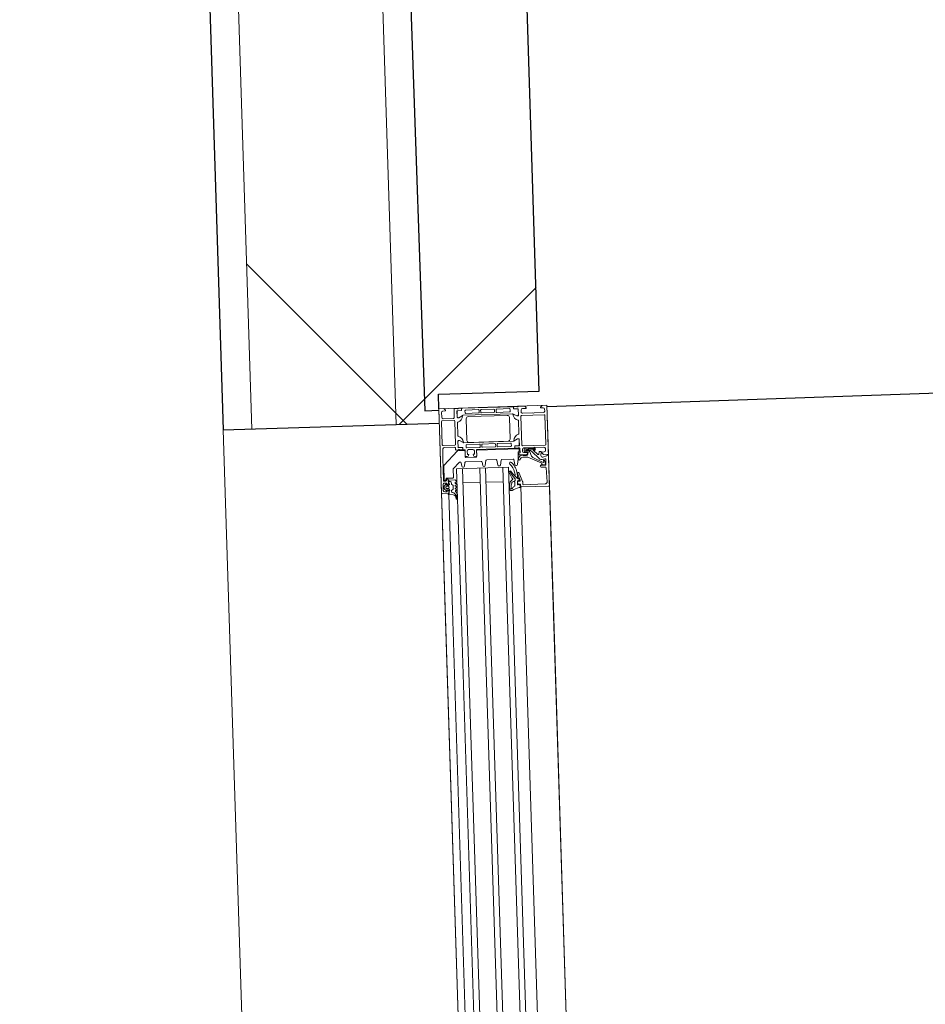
# Model space of a CAD drawing. Header units: millimetres. Extents: x 853417 to 929373, y -433185 to -369260.
# Tile 8 of 228: x 864276 to 864904, y -414693 to -414011. Entities that reach past the tile are written whole.
import ezdxf

# ---------------------------------------------------------------- set-up
doc = ezdxf.new("R2010")
doc.units = ezdxf.units.MM
for name, color, linetype, lineweight in [('KOKO-DETL-GENF', 7, 'Continuous', 9), ('KOKO-GLAZ', 7, 'Continuous', 9), ('KOKO-WALL', 7, 'Continuous', 9), ('KOKO-WALL-PATT', 7, 'Continuous', 25), ('KOKO_WALL', 7, 'Continuous', 9), ('KOKO_WINDOWS', 7, 'Continuous', 9)]:
    doc.layers.add(name, color=color, linetype=linetype, lineweight=lineweight)
pattern_1 = [(45, (463824.66, -1284242.16), (-212.13203, 212.13203), []), (135, (463824.66, -1284242.16), (-212.13203, -212.13203), [])]

# ---------------------------------------------------------------- blocks, each defined once
blk = doc.blocks.new('Ol_olev välissein 9 - VS-01-2487469-1 korrus_SA_kunstihanke plaan')
at = {"layer": 'KOKO-WALL', "lineweight": 25}
for p, q in [((441469.83, 851080.07), (441468.1, 851602.32)), ((441470.11, 850995.39), (441470.08, 851005.07)), ((440006.99, 850990.54), (441470.11, 850995.39))]:
    blk.add_line(p, q, dxfattribs=at)
blk = doc.blocks.new('Välisaken erikujuline 2 - A-9-5169250-1 korrus_SA_kunstihanke plaan')
at = {"layer": 'KOKO-DETL-GENF'}
for p, q in [((-515, 65), (-515, -10)), ((-515, 65), (-515, -10)), ((-515, -10), (-515, 65)), ((-515, 65), (515, 65)), ((375, 65), (-375, 65)), ((375, 45), (-375, 45)), ((375, 37), (-375, 37)), ((375, 33), (-375, 33)), ((375, 21), (-375, 21)), ((375, 17), (-375, 17)), ((375, 5), (-375, 5)), ((375, 1), (-375, 1)), ((375, -5), (-375, -5)), ((-506.8, -10), (-515, -10)), ((515, -10), (-515, -10)), ((375, -10), (-375, -10))]:
    blk.add_line(p, q, dxfattribs=at)
at = {"layer": 'KOKO-GLAZ'}
blk.add_line((-456, -10), (-515, -10), dxfattribs=at)
at = {"layer": 'KOKO_WINDOWS'}
for p, q in [((-512.3, 63.3), (-511, 63.3)), ((-510, 62.3), (-510, 56)), ((-508.5, 62.9), (-508.5, 47.2)), ((-488, 63.4), (-508, 63.4)), ((-487.5, 47.2), (-487.5, 62.9)), ((-486, 56), (-486, 62)), ((-485, 63), (-483.7, 63)), ((-479.19, 61.01), (-479.9, 63.63)), ((-478.01, 62.37), (-477.49, 60.43)), ((-474, 63), (-477.53, 63)), ((-476.7, 62.06), (-474.37, 62.78)), ((-475.77, 61.51), (-476.49, 61.29)), ((-472.2, 62.52), (-472.2, 59.69)), ((-462.06, 63.43), (-471.72, 63.02)), ((-460.5, 47), (-460.5, 61.94)), ((-459.5, 65), (-375, 65)), ((-459, 64.5), (-459, 45.5)), ((-510, 55), (-510, 48)), ((-486, 48), (-486, 55)), ((-485.67, 49.2), (-485.67, 55.3)), ((-485.27, 55.27), (-485.27, 51.68)), ((-485, 51.6), (-485, 54.89)), ((-484.83, 54.96), (-484.45, 54.54)), ((-484.33, 55.09), (-484.77, 55.53)), ((-484.48, 55.8), (-484.05, 55.37)), ((-484.16, 54.54), (-481.18, 57.52)), ((-477.88, 58.98), (-483.51, 53.35)), ((-483.2, 58.97), (-483.2, 59.8)), ((-482.98, 60), (-480.25, 59.76)), ((-481.49, 58.37), (-482.74, 58.47)), ((-479.19, 54.07), (-475.54, 61.23)), ((-514.8, 49.5), (-514.8, 45)), ((-484.87, 50.9), (-484.87, 49.75)), ((-484.6, 49.77), (-484.6, 50.82)), ((-484.1, 51.93), (-484.1, 49.77)), ((-483.77, 49.75), (-483.77, 51.2)), ((-483.11, 52.14), (-480.06, 53.25)), ((-481.2, 45), (-481.2, 49.5)), ((-480.77, 47.8), (-480.77, 49.67)), ((-514.8, 44), (-514.8, 42.12)), ((-514.8, 41.29), (-514.8, 6.21)), ((-514.6, 44.73), (-514.6, 44.27)), ((-514.5, 41.82), (-513.52, 41.82)), ((-513.49, 41.79), (-514.3, 41.79)), ((-513.22, 42.12), (-513.22, 44.88)), ((-513.19, 44.49), (-513.19, 42.09)), ((-513.1, 45), (-508.8, 45)), ((-509.21, 44.99), (-512.69, 44.99)), ((-511, 47), (-512.3, 47)), ((-509.83, 41.18), (-508.52, 43.46)), ((-508, 46.7), (-488, 46.7)), ((-504.77, 45), (-496.04, 45)), ((-492.29, 43.45), (-490.97, 41.17)), ((-492, 45), (-487.7, 45)), ((-488.11, 44.98), (-491.59, 44.98)), ((-491.27, 41.21), (-491.23, 41.2)), ((-487.61, 42.08), (-487.61, 44.48)), ((-487.58, 44.88), (-487.58, 42.12)), ((-486.5, 41.78), (-487.31, 41.78)), ((-487.28, 41.82), (-486.3, 41.82)), ((-486.2, 44.27), (-486.2, 44.73)), ((-486, 42.12), (-486, 44)), ((-486, 15.44), (-486, 41.28)), ((-485.5, 44.2), (-485.5, 15.7)), ((-483.7, 47), (-485, 47)), ((-478.54, 43.9), (-483, 43.9)), ((-474.58, 43.21), (-478.46, 43.89)), ((-478.09, 40.88), (-474.58, 41.5)), ((-474, 42.19), (-474, 42.52)), ((-469, 43.5), (-469, 43.82)), ((-468.67, 44.29), (-462.68, 46.47)), ((-463.67, 44.73), (-468.33, 43.03)), ((-463.92, 41.3), (-464.57, 41.3)), ((-463.22, 43.05), (-463.64, 44.2)), ((-463, 43.5), (-463, 44.26)), ((-460.89, 42.85), (-462.94, 42.85)), ((-462.51, 46.5), (-461, 46.5)), ((-461.5, 43), (-462.5, 43)), ((-461, 44.5), (-461, 43.5)), ((-460.7, 44.09), (-460.59, 43.19)), ((-459.5, 45), (-460.5, 45)), ((-459.06, 44.69), (-460.46, 44.42)), ((-459.5, 45), (-375, 45)), ((-513.5, 30.1), (-513.5, 38.95)), ((-513, 39.45), (-511.7, 39.45)), ((-511.2, 38.95), (-511.2, 30.1)), ((-509.9, 6.57), (-509.9, 40.93)), ((-508.9, 10.24), (-508.9, 37.24)), ((-507.4, 38.74), (-492.4, 38.74)), ((-490.9, 40.92), (-490.9, 6.56)), ((-490.9, 37.24), (-490.9, 10.24)), ((-489.6, 30.09), (-489.6, 38.94)), ((-489.1, 39.44), (-487.8, 39.44)), ((-487.3, 38.94), (-487.3, 30.09)), ((-478.5, 32.52), (-478.5, 40.39)), ((-469.24, 37.28), (-465.54, 39.03)), ((-464.32, 39.52), (-463.28, 38.27)), ((-462.69, 37.89), (-460.5, 37.25)), ((-462.38, 40.93), (-460.21, 40.93)), ((-513.5, 19.4), (-513.5, 28.1)), ((-511.7, 29.6), (-513, 29.6)), ((-513, 28.6), (-511.7, 28.6)), ((-511.2, 28.1), (-511.2, 19.4)), ((-489.6, 19.39), (-489.6, 28.09)), ((-487.8, 29.59), (-489.1, 29.59)), ((-489.1, 28.59), (-487.8, 28.59)), ((-487.3, 28.09), (-487.3, 19.39)), ((-478.5, 22.02), (-478.5, 28.59)), ((-474.58, 31.41), (-478.09, 32.02)), ((-478.09, 29.08), (-474.58, 29.7)), ((-474, 30.39), (-474, 30.72)), ((-473, 33), (-375, 33)), ((-463, 21), (-463, 33)), ((-474.58, 20.91), (-478.09, 21.52)), ((-473, 21), (-375, 21)), ((-513.5, 8.55), (-513.5, 17.4)), ((-511.7, 18.9), (-513, 18.9)), ((-513, 17.9), (-511.7, 17.9)), ((-511.2, 17.4), (-511.2, 8.55)), ((-489.6, 8.54), (-489.6, 17.39)), ((-487.8, 18.89), (-489.1, 18.89)), ((-489.1, 17.89), (-487.8, 17.89)), ((-487.3, 17.39), (-487.3, 8.54)), ((-481.7, 15.24), (-485.8, 15.24)), ((-485, 15.2), (-481.2, 15.2)), ((-481.2, 13.91), (-481.2, 14.74)), ((-480.7, 14.7), (-480.7, 7.7)), ((-477.5, 7.34), (-477.5, 18.27)), ((-477.09, 18.76), (-474.58, 19.2)), ((-474, 19.89), (-474, 20.22)), ((-473, 17), (-375, 17)), ((-463, 5), (-463, 17)), ((-511.7, 8.05), (-513, 8.05)), ((-492.4, 8.74), (-507.4, 8.74)), ((-487.8, 8.04), (-489.1, 8.04)), ((-486, 9.74), (-486, 12.74)), ((-486, 6.2), (-486, 7.04)), ((-485.8, 7.24), (-481.7, 7.24)), ((-481.2, 7.2), (-485, 7.2)), ((-481.2, 7.74), (-481.2, 8.57)), ((-474.58, 6.41), (-477.09, 6.85)), ((-514.8, 3.5), (-514.8, 5.38)), ((-514.8, 1), (-514.8, 2.5)), ((-514.6, 2.77), (-514.6, 3.23)), ((-514.5, 5.68), (-513.52, 5.68)), ((-514.3, 5.71), (-513.49, 5.71)), ((-508.5, 0.5), (-514.3, 0.5)), ((-513.22, 5.38), (-513.22, 2.62)), ((-513.19, 5.41), (-513.19, 3.01)), ((-513.1, 2.5), (-508.8, 2.5)), ((-512.69, 2.51), (-509.21, 2.51)), ((-508.51, 4.04), (-509.83, 6.32)), ((-508, -7.2), (-508, 0)), ((-506.6, 0.3), (-506.6, -7.9)), ((-489.9, 0.8), (-506.1, 0.8)), ((-504.8, 2.5), (-496, 2.5)), ((-490.97, 6.31), (-492.28, 4.03)), ((-492, 2.5), (-487.7, 2.5)), ((-491.59, 2.5), (-488.11, 2.5)), ((-489.4, -7.9), (-489.4, 0.3)), ((-488, 0.1), (-488, -7.06)), ((-487.61, 3), (-487.61, 5.4)), ((-487.58, 2.62), (-487.58, 5.38)), ((-486.5, 0.6), (-487.5, 0.6)), ((-487.31, 5.7), (-486.5, 5.7)), ((-487.28, 5.68), (-486.3, 5.68)), ((-486.2, 3.23), (-486.2, 2.77)), ((-486, 5.38), (-486, 3.5)), ((-486, 2.5), (-486, 1.1)), ((-485.5, 6.7), (-485.5, 2.3)), ((-485.35, 1.95), (-475.65, -7.76)), ((-477.5, 3.29), (-477.5, 3.77)), ((-473.16, -1.26), (-477.35, 2.94)), ((-477.09, 4.26), (-474.58, 4.7)), ((-474, 5.39), (-474, 5.72)), ((-375, 5), (-473, 5)), ((-463.91, 0.5), (-463.69, -0.1)), ((-462.91, -0.1), (-462.69, 0.5)), ((-461.91, 0.5), (-461.69, -0.1)), ((-460.91, -0.1), (-460.69, 0.5)), ((-459.91, 0.5), (-459.69, -0.1)), ((-458.91, -0.1), (-458.69, 0.5)), ((-457.9, 0.4), (-457.9, 0)), ((-454.91, 0.8), (-452.24, 0.8)), ((-452.16, 0.01), (-453.42, -0.24)), ((-452.26, 0.58), (-451.99, 0.72)), ((-467.1, -1.4), (-472.81, -1.4)), ((-466.6, -6.2), (-466.6, -1.9)), ((-466.1, -5.7), (-466.1, -5.5)), ((-465.6, -6.7), (-466.1, -6.7)), ((-465.6, -5), (-462.8, -5)), ((-465.1, -6.2), (-465.6, -6.2)), ((-462.9, -4.7), (-465, -4.7)), ((-464.6, -7.9), (-464.6, -6.7)), ((-464.28, -4.7), (-464.28, -3.5)), ((-463.78, -3), (-462.67, -3)), ((-461.47, -7.85), (-462.51, -6.81)), ((-462.3, -6.3), (-462.2, -6.3)), ((-462.24, -2.75), (-461.83, -2.05)), ((-461.9, -6), (-461.9, -4.7)), ((-461.4, -1.8), (-459.16, -1.8)), ((-461.1, -5.2), (-461.1, -6.3)), ((-460, -4.7), (-460.6, -4.7)), ((-460.6, -6.8), (-460, -6.8)), ((-459.5, -6.3), (-459.5, -5.2)), ((-458.09, -6.81), (-459.13, -7.85)), ((-458.73, -2.05), (-458.32, -2.75)), ((-458.7, -4.7), (-458.7, -6)), ((-458.4, -6.3), (-458.3, -6.3)), ((-457.89, -3), (-457.24, -3)), ((-457.8, -5), (-456.5, -5)), ((-456, -5.5), (-456, -9.5)), ((-455.03, -2.03), (-455.3, -5.1)), ((-455.29, -5), (-375, -5)), ((-512.3, -8.2), (-509, -8.2)), ((-506.1, -8.4), (-489.9, -8.4)), ((-475.29, -7.9), (-465.6, -7.9)), ((-465.1, -7.4), (-465.1, -7.2)), ((-462.3, -8.7), (-458.3, -8.7)), ((-459.48, -8), (-461.12, -8)), ((-456.5, -10), (-375, -10))]:
    blk.add_line(p, q, dxfattribs=at)
at = {"layer": 'KOKO_WINDOWS', "flags": 128}
for points in [[(-482.7, 62), (-482.7, 60.5), (-482.1, 60.5), (-481, 61.6), (-481, 65), (-515, 65), (-515, 61.6), (-513.9, 60.5), (-513.3, 60.5), (-513.3, 62.3)], [(-480.38, 64), (-480.5, 64), (-480.5, 65), (-459.5, 65)], [(-473.71, 62.32), (-473.82, 60.27), (-474.9, 60.24), (-479.57, 50.6), (-479.57, 47.03)], [(-473.73, 59.47), (-474.1, 60.1), (-473.5, 60.1), (-473.5, 62.5)], [(-513.3, 48), (-513.3, 50.5), (-513.8, 50.5)], [(-481.51, 50.64), (-482.97, 50.9), (-482.97, 49.69)], [(-482.2, 50.5), (-482.7, 50.5), (-482.7, 48)], [(-508.3, 44.5), (-508.3, 43.8), (-509.68, 41.41)], [(-491.11, 41.4), (-492.5, 43.8), (-492.5, 44.5)], [(-485.7, 45.3), (-482.7, 45.3), (-482.7, 44.5), (-481.7, 44.5)], [(-483.5, 44.4), (-483.5, 44.7), (-485, 44.7)], [(-462.38, 39.21), (-462.93, 40.07), (-463.47, 41.01)], [(-375, 1), (-473, 1), (-473, 37), (-375, 37)], [(-460.17, 37.2), (-457.88, 37.2), (-457.86, 38.38), (-460.05, 38.38), (-457.86, 38.38), (-457.86, 38.43)], [(-485, 13.74), (-482.7, 13.74), (-482.7, 12.74), (-481.94, 12.94)], [(-481.94, 9.54), (-482.7, 9.74), (-482.7, 8.74), (-485, 8.74)], [(-508.3, 3), (-508.3, 3.7), (-509.68, 6.09)], [(-491.12, 6.09), (-492.5, 3.7), (-492.5, 3)], [(-465.3, -4.4), (-465.3, -0.4), (-464.65, 0.6)], [(-456.5, -10), (-515, -10), (-515, -6.6), (-513.9, -5.5), (-513.3, -5.5), (-513.3, -7.2)], [(-462.3, -5.5), (-462.3, -6), (-463.3, -6), (-463.3, -7.7)], [(-457.3, -7.7), (-457.3, -6), (-458.3, -6), (-458.3, -5.5)], [(-455.7, -5.5), (-455.7, -4.7), (-457.7, -4.7)], [(-487.06, -8.05), (-481, -8.4), (-465.1, -8.4)]]:
    blk.add_lwpolyline(points, dxfattribs=at)
blk.add_lwpolyline([(-461.9, 38.89), (-460.32, 38.43)], close=True, dxfattribs=at)
at = {"layer": 'KOKO_WINDOWS'}
for centre, radius, start, end in [((-512.3, 62.3), 1, 90.00332, 179.99679), ((-511, 62.3), 1, 0.00035, 89.99965), ((-508, 62.9), 0.5, 90.00031, 179.99969), ((-488, 62.9), 0.5, 0.00031, 89.99969), ((-485, 62), 1, 90.00314, 179.9973), ((-483.7, 62), 1, 0.00538, 89.99505), ((-480.38, 63.5), 0.5, 15.10871, 90), ((-477.53, 62.5), 0.5, 90.00286, 194.9993), ((-476.63, 61.67), 0.402, 99.39785, 290.68197), ((-475.71, 61.32), 0.2, 332.95053, 106.97481), ((-474.21, 62.3), 0.503, 2.71119, 107.91961), ((-474, 62.5), 0.5, 359.99968, 90.00012), ((-471.7, 62.52), 0.499, 92.31587, 180.02715), ((-462, 61.93), 1.5, 0.01384, 92.45578), ((-459.5, 64.5), 0.5, 0.00022, 89.99969), ((-510.53, 55.5), 0.725, 316.39586, 43.60414), ((-485.48, 55.5), 0.725, 136.38842, 223.61158), ((-484.97, 55.3), 0.7, 44.93919, 180), ((-484.97, 55.31), 0.3, 48.46662, 186.92301), ((-484.9, 54.89), 0.1, 42.14405, 180), ((-484.19, 55.23), 0.2, 225.01055, 44.98945), ((-483, 59.8), 0.2, 84.94662, 180), ((-482.7, 58.97), 0.5, 180.00017, 265.00023), ((-481.53, 57.87), 0.5, 314.99995, 85.00138), ((-480.16, 60.75), 1, 264.99991, 15.00017), ((-478.94, 60.04), 1.5, 314.99921, 14.9998), ((-473, 59.81), 0.809, 205.0969, 351.18062), ((-513.8, 49.5), 1, 90.00197, 179.99803), ((-512.3, 48), 1, 180.00108, 269.99881), ((-511, 48), 1, 269.99822, 0.00178), ((-485, 48), 1, 180.00337, 269.99663), ((-484.67, 49.2), 1, 180.00439, 269.9956), ((-484.77, 51.73), 0.5, 185.28385, 227.65576), ((-485.34, 50.95), 0.475, 353.9778, 60.54315), ((-484.69, 51.6), 0.309, 180, 234.3351), ((-485.25, 50.82), 0.65, 359.99999, 54.3351), ((-484.32, 49.75), 0.55, 180, 0), ((-484.48, 49.7), 1.51, 262.82013, 359.71473), ((-484.35, 49.75), 0.25, 176.4446, 3.5554), ((-484.3, 54.68), 0.2, 222.14405, 314.94572), ((-482.1, 51.93), 2, 135, 180), ((-482.77, 51.2), 0.999, 109.95176, 180.00923), ((-483.7, 48), 1, 270.00501, 359.99499), ((-482.2, 49.5), 1, 0.00501, 89.99499), ((-481.77, 49.67), 1, 0.00005, 74.99996), ((-481.26, 47.84), 0.488, 307.52334, 354.96312), ((-480.57, 54.66), 1.5, 290.00257, 337.09448), ((-514.88, 44.73), 0.279, 358.83541, 73.58012), ((-514.88, 44.27), 0.279, 286.42459, 1.16287), ((-514.5, 42.12), 0.3, 180, 270), ((-514.3, 41.29), 0.5, 90.00177, 180.00238), ((-513.52, 42.12), 0.3, 270, 0), ((-513.49, 42.09), 0.3, 270.00208, 0.00208), ((-513.1, 44.88), 0.12, 89.9999, 180), ((-512.69, 44.49), 0.5, 90.00177, 180.00238), ((-509.4, 40.93), 0.5, 150.00208, 180.00202), ((-509.56, 41.34), 0.137, 150.00008, 274.33965), ((-509.92, 46.07), 4.88, 274.33965, 343.0456), ((-509.36, 44), 1, 327.27506, 81.82047), ((-508.8, 44.5), 0.5, 359.9994, 90.00148), ((-508, 47.2), 0.5, 180.00031, 269.99969), ((-504.77, 44.5), 0.5, 90, 163.0456), ((-496.04, 44.5), 0.5, 17.28955, 90), ((-490.86, 46.11), 4.92, 197.28955, 265.26316), ((-492, 44.5), 0.5, 89.99852, 180.0006), ((-491.44, 43.99), 1, 98.18368, 212.72909), ((-491.24, 41.34), 0.139, 273.38683, 24.06027), ((-491.4, 40.92), 0.5, 0.00214, 30.00207), ((-488.11, 44.48), 0.5, 0.00177, 90.00238), ((-488, 47.2), 0.5, 270.00031, 359.99969), ((-487.7, 44.88), 0.12, 360, 90.0001), ((-487.31, 42.08), 0.3, 180.00208, 270.00208), ((-487.28, 42.12), 0.3, 180, 270), ((-486.5, 41.28), 0.5, 0.00177, 90.00238), ((-486.3, 42.12), 0.3, 270, 0), ((-485.92, 44.73), 0.279, 106.41988, 181.16459), ((-485.92, 44.27), 0.279, 178.83713, 253.57541), ((-485.7, 45), 0.3, 90.02914, 179.97436), ((-485, 44.2), 0.5, 90, 180), ((-483, 44.4), 0.5, 180, 270), ((-481.7, 45), 0.5, 269.99648, 0.00265), ((-480.58, 47.14), 0.491, 140.09859, 186.57952), ((-478.08, 47.08), 2.99, 180, 266.71324), ((-477.58, 47.22), 2, 185.29603, 255.74814), ((-478.54, 43.4), 0.5, 80, 90), ((-478.22, 44.7), 0.6, 266.71324, 75.74814), ((-467.4, 30.93), 12, 99.64268, 137.26109), ((-467.4, 30.93), 10.4, 101.22315, 137.26109), ((-474.7, 42.52), 0.7, 0, 80), ((-474.7, 42.19), 0.7, 280, 0), ((-477.97, 56.56), 20.2, 292.30639, 310.68231), ((-481.18, 55.8), 20.55, 302.81077, 325.97558), ((-465.84, 24.24), 17.27, 96.6225, 101.997), ((-466.6, 26.19), 16.81, 90, 99.64268), ((-468.5, 43.82), 0.5, 110.01025, 180), ((-468.5, 43.5), 0.5, 180.02401, 289.95827), ((-467.76, 40.9), 0.5, 312.01794, 97.95202), ((-466.6, 46), 3, 270, 319.38974), ((-464.53, 40.71), 0.588, 94.04987, 117.25617), ((-463.92, 44.1), 0.3, 20, 138.91671), ((-463.92, 40.8), 0.5, 25, 90), ((-463.5, 44.26), 0.5, 0.04285, 109.9384), ((-462.94, 43.15), 0.3, 200, 270), ((-462.5, 43.5), 0.5, 180.00089, 269.99911), ((-462.51, 46), 0.5, 90, 110.01025), ((-461.5, 43.5), 0.5, 270.0007, 359.99952), ((-461, 47), 0.5, 270.00085, 359.99915), ((-460.5, 44.5), 0.5, 89.99978, 180.00022), ((-460.89, 43.15), 0.3, 270, 7.21385), ((-460.41, 44.13), 0.3, 101, 187.21385), ((-459.5, 45.5), 0.5, 270.00089, 359.99933), ((-459.01, 44.4), 0.3, 12.38827, 101), ((-502.66, 34.81), 45, 11.56085, 12.38827), ((-437.32, 48.78), 21.82, 193.10259, 206.6774), ((-513, 38.95), 0.5, 90, 180), ((-511.7, 38.95), 0.5, 360, 90), ((-507.4, 37.24), 1.5, 90, 180), ((-492.4, 37.24), 1.5, 360, 90), ((-489.1, 38.94), 0.5, 89.99958, 180.00042), ((-487.8, 38.94), 0.5, 0, 90.0019), ((-478, 40.39), 0.5, 100, 180), ((-475.63, 38.53), 0.8, 137.26109, 317.26109), ((-469.56, 37.96), 0.75, 130.62639, 295.31664), ((-465.88, 39.75), 0.8, 295.31664, 335.02575), ((-464.71, 39.2), 0.5, 39.87744, 155.02575), ((-462.36, 39.04), 1.2, 219.87744, 253.71514), ((-462.38, 40.33), 0.6, 90, 205), ((-461.61, 39.85), 1, 219.58933, 253.42703), ((-460.17, 38.4), 1.2, 253.71514, 270), ((-460.04, 39.38), 1, 253.42703, 269.58933), ((-460.04, 39.38), 1, 253.42703, 269.58933), ((-460.21, 40.33), 0.6, 35.00728, 90), ((-454.96, 44), 5.8, 215.00728, 235.00089), ((-458.86, 38.43), 1, 359.87744, 55.00089), ((-457.87, 38.4), 1.2, 269.87744, 28.80668), ((-457.87, 38.4), 1.2, 269.87744, 270.39993), ((-513, 30.1), 0.5, 180, 270.0019), ((-513, 28.1), 0.5, 90, 180), ((-511.7, 30.1), 0.5, 269.99958, 0.00042), ((-511.7, 28.1), 0.5, 360, 90), ((-489.1, 30.09), 0.5, 179.99958, 270.00042), ((-489.1, 28.09), 0.5, 90, 180), ((-487.8, 30.09), 0.5, 269.9981, 360), ((-487.8, 28.09), 0.5, 0, 90), ((-478, 32.52), 0.5, 180, 260), ((-478, 28.59), 0.5, 100, 180), ((-474.7, 30.72), 0.7, 360, 80), ((-474.7, 30.39), 0.7, 280, 0), ((-478, 22.02), 0.5, 180, 260), ((-474.7, 20.22), 0.7, 360, 80), ((-513, 19.4), 0.5, 180, 270), ((-513, 17.4), 0.5, 89.9981, 180), ((-511.7, 19.4), 0.5, 270, 360), ((-511.7, 17.4), 0.5, 359.99958, 90.00042), ((-489.1, 19.39), 0.5, 180, 270), ((-489.1, 17.39), 0.5, 89.99958, 180.00042), ((-487.8, 19.39), 0.5, 270, 0), ((-487.8, 17.39), 0.5, 0, 90.0019), ((-485.8, 15.45), 0.204, 181.15587, 269.51494), ((-485, 12.74), 1, 90.09752, 179.77014), ((-485, 15.7), 0.5, 180, 270), ((-482.2, 13.91), 1, 285, 360), ((-481.7, 14.74), 0.5, 360, 90), ((-481.2, 14.7), 0.5, 0, 90), ((-477, 18.27), 0.5, 100, 180), ((-474.7, 19.89), 0.7, 280, 360), ((-513, 8.55), 0.5, 180, 270.0019), ((-511.7, 8.55), 0.5, 269.99958, 0.00042), ((-507.4, 10.24), 1.5, 180, 270), ((-492.4, 10.24), 1.5, 270, 360), ((-489.1, 8.54), 0.5, 180, 270), ((-487.8, 8.54), 0.5, 270, 0), ((-485, 9.75), 1, 180.23409, 269.90247), ((-485.8, 7.04), 0.2, 90, 180), ((-485, 6.7), 0.5, 90, 180), ((-482.2, 8.57), 1, 360, 75), ((-481.7, 7.74), 0.5, 270, 0), ((-481.2, 7.7), 0.5, 270, 360), ((-477, 7.34), 0.5, 180, 260), ((-514.3, 6.21), 0.5, 180.00177, 270.00238), ((-514.5, 5.38), 0.3, 90, 180), ((-514.88, 3.23), 0.279, 358.83713, 73.57541), ((-514.88, 2.77), 0.279, 286.41988, 1.16459), ((-514.3, 1), 0.5, 180, 270), ((-513.52, 5.38), 0.3, 360, 90), ((-513.49, 5.41), 0.3, 0.00208, 90.00208), ((-513.1, 2.62), 0.12, 180, 270), ((-512.69, 3.01), 0.5, 180.00177, 270.00238), ((-509.4, 6.57), 0.5, 180.00214, 210.00207), ((-509.56, 6.16), 0.138, 84.37742, 210), ((-510.04, 1.32), 5, 17.74842, 84.37742), ((-509.36, 3.5), 1, 278.18368, 32.72909), ((-508.8, 3), 0.5, 270, 360), ((-508.5, 0), 0.5, 359.99958, 90.00042), ((-506.1, 0.3), 0.5, 90, 180), ((-504.8, 3), 0.5, 197.74842, 270), ((-496, 3), 0.5, 270, 342.25158), ((-490.76, 1.32), 5, 95.62258, 162.25158), ((-492, 3), 0.5, 180, 270), ((-491.44, 3.49), 1, 147.27506, 261.82047), ((-491.24, 6.16), 0.138, 330, 95.62258), ((-491.4, 6.56), 0.5, 330.00208, 0.00202), ((-489.9, 0.3), 0.5, 0, 90), ((-488.11, 3), 0.5, 270.00177, 0.00238), ((-487.5, 0.1), 0.5, 90, 180), ((-487.7, 2.62), 0.12, 270, 0), ((-487.31, 5.4), 0.3, 90.00208, 180.00208), ((-487.28, 5.38), 0.3, 90, 180), ((-486.5, 6.2), 0.5, 270.00177, 0.00238), ((-486.5, 1.1), 0.5, 270, 0), ((-486.3, 5.38), 0.3, 360, 90), ((-485.92, 3.23), 0.279, 106.42459, 181.16287), ((-485.92, 2.77), 0.279, 178.83541, 253.58012), ((-485, 2.3), 0.5, 180, 225), ((-477, 3.77), 0.5, 100, 180), ((-477, 3.29), 0.5, 180, 225), ((-474.7, 5.72), 0.7, 360, 80), ((-474.7, 5.39), 0.7, 280, 0), ((-464.3, 0.4), 0.4, 14.99947, 150.00033), ((-462.3, 0.4), 0.4, 14.99956, 165.00044), ((-460.3, 0.4), 0.4, 14.99956, 165.00044), ((-458.3, 0.4), 0.4, 359.99978, 165.00028), ((-454.91, -2.2), 3, 89.99867, 139.68018), ((-453.03, -3.44), 3.81, 91.89948, 167.34011), ((-453.49, 3.78), 3.43, 275.60113, 291.05367), ((-452.24, 0.4), 0.4, 281.01056, 90.08089), ((-472.81, -0.9), 0.5, 225, 270), ((-467.1, -1.9), 0.5, 360, 90), ((-466.1, -6.2), 0.5, 180, 270), ((-465.6, -5.5), 0.5, 89.99842, 180.00158), ((-465.6, -5.7), 0.5, 179.99852, 270.00148), ((-465.6, -7.2), 0.5, 360, 90), ((-465, -4.4), 0.3, 180, 270), ((-465.1, -6.7), 0.5, 0.00031, 89.99969), ((-463.78, -3.5), 0.5, 90, 180), ((-463.3, 0), 0.4, 195.00018, 344.99982), ((-462.4, -4.7), 0.5, 359.99936, 179.99936), ((-462.8, -5.5), 0.5, 0.00558, 89.99442), ((-462.67, -2.5), 0.5, 270, 330), ((-462.3, -6.6), 0.3, 89.99995, 225.00193), ((-462.2, -6), 0.3, 270, 0), ((-461.4, -2.3), 0.5, 90, 150), ((-461.3, 0), 0.4, 195.00017, 344.99983), ((-460.6, -5.2), 0.5, 89.99888, 180.00112), ((-460.6, -6.3), 0.5, 179.99786, 270.00214), ((-460, -5.2), 0.5, 359.99888, 90.00112), ((-460, -6.3), 0.5, 269.99786, 0.00214), ((-459.3, 0), 0.4, 195.00018, 344.99982), ((-459.16, -2.3), 0.5, 30, 90), ((-458.2, -4.7), 0.5, 360, 180), ((-458.4, -6), 0.3, 180, 270), ((-457.89, -2.5), 0.5, 210, 270), ((-457.8, -5.5), 0.5, 89.99768, 180.00582), ((-458.3, -6.6), 0.3, 315.00341, 89.99452), ((-457.5, 0), 0.4, 180, 319.67921), ((-457.24, -2.5), 0.5, 270, 347.87339), ((-456.5, -5.5), 0.5, 359.99958, 90.00042), ((-455.7, -5.1), 0.4, 270.00008, 359.99936), ((-453.04, -2.2), 2, 101.0025, 174.99179), ((-512.3, -7.2), 1, 179.99822, 270.00178), ((-509, -7.2), 1, 270.00114, 359.99887), ((-506.1, -7.9), 0.5, 180, 270), ((-489.9, -7.9), 0.5, 270, 360), ((-487, -7.06), 1, 179.99933, 266.73072), ((-475.29, -7.4), 0.5, 225, 270), ((-465.6, -7.4), 0.5, 270, 0), ((-465.1, -7.9), 0.5, 269.99958, 0.00043), ((-462.3, -7.7), 1, 179.99729, 270.00096), ((-461.12, -7.5), 0.5, 224.9723, 270), ((-459.48, -7.5), 0.5, 270, 315.02016), ((-458.3, -7.7), 1, 270.00248, 359.99753), ((-456.5, -9.5), 0.5, 269.99958, 0.00042)]:
    blk.add_arc(centre, radius, start, end, dxfattribs=at)

msp = doc.modelspace()

# ---------------------------------------------------------------- hatches: boundary and pattern name
at = {"layer": 'KOKO-WALL-PATT', "lineweight": 9, "true_color": 0x787878}
h = msp.add_hatch(dxfattribs=at)
h.set_pattern_fill('FP_8', color=8, style=0, pattern_type=2)
h.set_pattern_definition(pattern_1)
h.paths.add_polyline_path([(864585.02, -415792.59), (864553.42, -414796.07), (864453.47, -414799.24), (864484.79, -415787.06)], flags=0)
h.paths.add_polyline_path([(864437.47, -414294.5), (864537.42, -414291.33), (864490.14, -412799.88), (864480.14, -412800.2), (864480.78, -412820.19), (864390.82, -412823.04), (864408.36, -413376.18)], flags=0)
h.paths.add_polyline_path([(864425.95, -411091.05), (864435.95, -411090.74), (864414.73, -410421.44), (864314.78, -410424.61), (864335.37, -411073.92), (864425.32, -411071.06)], flags=0)
h.paths.add_polyline_path([(864297.35, -409874.89), (864397.3, -409871.72), (864376.33, -409210.23), (864276.38, -409213.4)], flags=0)
h = msp.add_hatch(dxfattribs=at)
h.set_pattern_fill('FP_8', color=8, style=0, pattern_type=2)
h.set_pattern_definition(pattern_1)
h.paths.add_polyline_path([(864685.24, -415798.11), (864669.69, -415307.65), (864599.73, -415309.86), (864581.54, -414795.18), (864553.42, -414796.07), (864585.02, -415792.59)], flags=0)
h.paths.add_polyline_path([(864537.42, -414291.33), (864567.41, -414290.38), (864566.77, -414270.39), (864636.74, -414268.17), (864590.72, -412816.7), (864520.76, -412818.92), (864520.12, -412798.93), (864490.14, -412799.88), (864508.41, -413376.18)], flags=0)
h.paths.add_polyline_path([(864435.95, -411090.74), (864465.93, -411089.79), (864465.3, -411069.8), (864535.27, -411067.58), (864514.05, -410398.28), (864464.07, -410399.87), (864464.71, -410419.86), (864414.73, -410421.44), (864424.1, -410716.87)], flags=0)
h.paths.add_polyline_path([(864447.91, -409890.13), (864497.89, -409888.54), (864476.91, -409227.06), (864406.95, -409229.27), (864406.31, -409209.28), (864376.33, -409210.23), (864397.3, -409871.72), (864447.28, -409870.14), (864447.59, -409880.13)], flags=0)

# ---------------------------------------------------------------- linework, layer by layer
at = {"layer": 'KOKO-WALL'}
for p, q in [((864537.42, -414291.33), (864490.14, -412799.88)), ((864390.82, -412823.04), (864437.47, -414294.5)), ((864433.48, -414799.88), (864417.48, -414295.13))]:
    msp.add_line(p, q, dxfattribs=at)
at = {"layer": 'KOKO-WALL', "lineweight": 25}
for p, q in [((864370.2, -412803.68), (864417.48, -414295.13)), ((864636.74, -414268.17), (864590.72, -412816.7)), ((864566.77, -414270.39), (864636.74, -414268.17)), ((864567.09, -414280.38), (864566.77, -414270.39)), ((864417.48, -414295.13), (864567.41, -414290.38))]:
    msp.add_line(p, q, dxfattribs=at)

# ---------------------------------------------------------------- block references
at = {"layer": 'KOKO_WALL', "rotation": 271.815909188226}
msp.add_blockref('Ol_olev välissein 9 - VS-01-2487469-1 korrus_SA_kunstihanke plaan', (0, 0), dxfattribs=at)
at = {"layer": 'KOKO_WINDOWS', "rotation": 271.815909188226}
msp.add_blockref('Välisaken erikujuline 2 - A-9-5169250-1 korrus_SA_kunstihanke plaan', (864593.4, -414794.81), dxfattribs=at)

doc.saveas('drawing.dxf')
